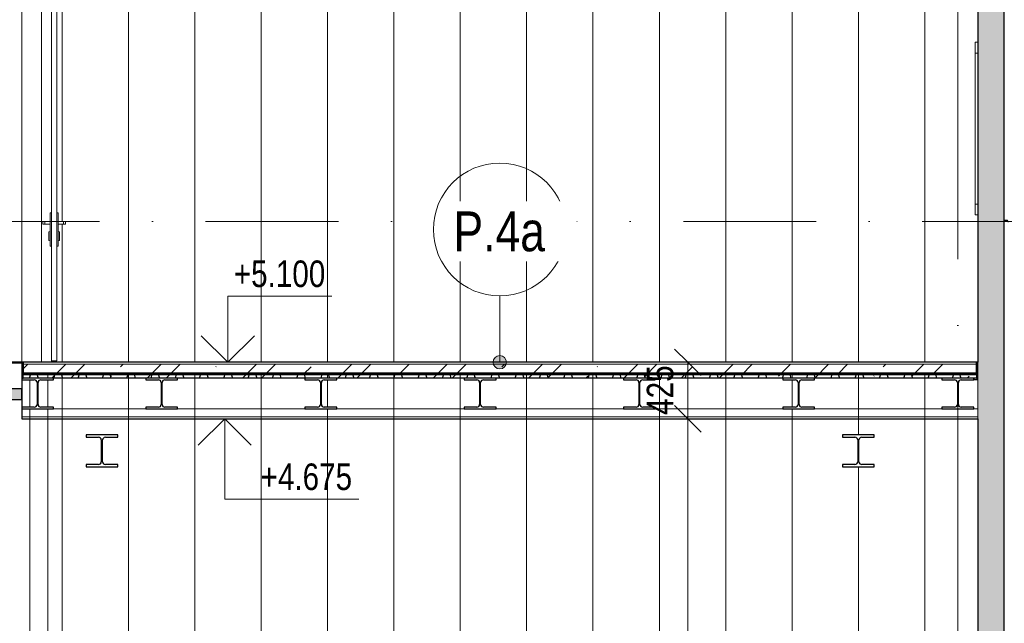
# Model space of a CAD drawing. Header units: millimetres. Extents: x 200776 to 378340, y -23587 to 19113.
# Tile 58 of 61: x 336261 to 343681, y 3134 to 7680. Entities that reach past the tile are written whole.
import ezdxf

# ---------------------------------------------------------------- set-up
doc = ezdxf.new("R2010")
doc.units = ezdxf.units.MM
for name, pattern in [('Dash', [635, 317.5, -317.5]), ('Čerchovaná 10mm', [1800, 1000, -400, 0, -400]), ('Čerchovaná 20mm', [3000, 2000, -500, 0, -500]), ('Čerchovaná 3mm', [500, 300, -100, 0, -100])]:
    doc.linetypes.add(name, pattern=pattern)
for name, color, linetype, lineweight in [('CA_DVERE18', 8, 'Continuous', 9), ('CA_DVERE25', 7, 'Continuous', 9), ('CA_DVERE_NEVHRA1', 3, 'Čerchovaná 3mm', 13), ('CA_KOTY', 3, 'Continuous', 9), ('CA_KOTY-100', 3, 'Continuous', 9), ('CA_OKNA18', 8, 'Dash', 9), ('CA_OKNA25', 7, 'Continuous', 13), ('CA_OSY', 5, 'Continuous', 9), ('CA_PODLAHA', 1, 'Continuous', 25), ('CA_PODLAHA25', 7, 'Continuous', 13), ('CA_POHHRA25', 7, 'Continuous', 13), ('CA_REZY', 1, 'Continuous', 25), ('CA_SRAFY', 9, 'Continuous', 25), ('CA_ZARIZPRED', 8, 'Continuous', 13), ('Popisky podlahy', 250, 'Continuous', 9)]:
    doc.layers.add(name, color=color, linetype=linetype, lineweight=lineweight)
doc.styles.add('Arial_1', font='arial.ttf', dxfattribs={"width": 0.8, "height": 300})
doc.styles.add('Arial_2', font='arial.ttf', dxfattribs={"width": 0.8, "height": 200})
doc.dimstyles.new('HP_Přímá_-_2_mm_Ariel_1-100', dxfattribs={"dimscale": 304.8, "dimtxt": 204.05188, "dimasz": 0.656168, "dimexe": 0.328084, "dimexo": 0.0625, "dimgap": 0.164042, "dimtad": 1, "dimdec": 0, "dimzin": 0, "dimdsep": 46, "dimtxsty": 'Arial_2', "dimblk1": 'OBLIQUE', "dimblk2": 'OBLIQUE', "dimsah": 1, "dimcen": 0.09, "dimazin": 0, "dimtfac": 1, "dimtdec": 4, "dimtix": 1, "dimtmove": 0, "dimatfit": 3, "dimfxl": 0.984252, "dimfxlon": 1, "dimtvp": 1, "dimtolj": 1, "dimtzin": 0, "dimarcsym": 2})

# ---------------------------------------------------------------- blocks, each defined once
blk = doc.blocks.new('CZ-Dveře_otočné_dvoukřídlé_OCZ - CZ-Dveře_otočné_dvoukřídlé_1_75x2_7-2529270-Řez 3 - vestavek V9')
at = {"layer": 'CA_DVERE18'}
for p, q in [((63290, 6140), (63290, 6160)), ((63290, 6160), (63305, 6160)), ((63305, 6160), (63305, 6140)), ((63345, 6160), (63305, 6160)), ((63345, 5975), (63345, 6225)), ((63345, 6225), (63355, 6225)), ((63395, 6225), (63405, 6225)), ((63405, 6225), (63405, 5975)), ((63445, 6160), (63405, 6160)), ((63445, 6140), (63445, 6160)), ((63445, 6160), (63460, 6160)), ((63460, 6160), (63460, 6140)), ((63305, 6140), (63290, 6140)), ((63305, 6140), (63345, 6140)), ((63345, 6085), (63335, 6082)), ((63405, 6140), (63445, 6140)), ((63415, 6082), (63405, 6085)), ((63460, 6140), (63445, 6140)), ((63335, 6018), (63335, 6082)), ((63345, 6015), (63335, 6018)), ((63415, 6018), (63405, 6015)), ((63415, 6082), (63415, 6018)), ((63355, 5975), (63345, 5975)), ((63405, 5975), (63395, 5975))]:
    blk.add_line(p, q, dxfattribs=at)
at = {"layer": 'CA_DVERE25', "lineweight": 25}
for p, q in [((63380, 7880), (63280, 7880)), ((63280, 7880), (63280, 7800)), ((63380, 7815), (63380, 7880)), ((63280, 7800), (63355, 7800)), ((63355, 7800), (63355, 7815)), ((63355, 7815), (63380, 7815))]:
    blk.add_line(p, q, dxfattribs=at)
at = {"layer": 'CA_DVERE25'}
for p, q in [((63280, 7800), (63280, 5100)), ((63380, 7815), (63355, 7815)), ((63355, 7815), (63355, 5110)), ((63395, 7830), (63380, 7830)), ((63380, 7830), (63380, 7815)), ((63395, 5110), (63395, 7830)), ((63355, 5110), (63395, 5110)), ((63355, 5110), (63355, 5100)), ((63380, 5100), (63380, 5110))]:
    blk.add_line(p, q, dxfattribs=at)
blk = doc.blocks.new('HP_1x1 - 1500x1500-2416460-Řez 3 - vestavek V9')
at = {"layer": 'CA_OKNA18', "linetype": 'Continuous'}
for p, q in [((70535, 6170), (70560, 6170)), ((70560, 6170), (70565.1, 6155.9))]:
    blk.add_line(p, q, dxfattribs=at)
at = {"layer": 'CA_OKNA25'}
for p, q in [((70335, 7510), (70316.7, 7510)), ((70316.7, 6210), (70316.7, 7510)), ((70335, 7428), (70316.7, 7428)), ((70316.7, 6290), (70335, 6290)), ((70335, 6210), (70316.7, 6210)), ((70560, 6170), (70535, 6170)), ((70535, 6168), (70558.6, 6168)), ((70558.6, 6168), (70563, 6155.9)), ((70565.1, 6155.9), (70560, 6170)), ((70563, 6155.9), (70565.1, 6155.9))]:
    blk.add_line(p, q, dxfattribs=at)
blk = doc.blocks.new('ocelová kce final - 11542_003_OK-HALA_TaO-2_ET_AciS_2025-05-29_upr_dwg-2597525-Řez 3 - vestavek V9')
at = {"layer": 'CA_REZY'}
for p, q in [((63130, 5100), (61030, 5100)), ((61030, 5095), (63130, 5095)), ((63130, 5095), (63130, 5100)), ((63130, 5100), (63130, 4980)), ((63140, 5100), (63130, 5100)), ((70325, 5100), (63140, 5100)), ((63140, 5100), (63140, 5019)), ((63140, 4980), (63140, 5100)), ((70325, 5019), (70325, 5100)), ((70335, 5100), (70325, 5100)), ((70325, 5100), (70325, 4980)), ((70335, 4980), (70335, 5100)), ((63370, 4980), (63130, 4980)), ((63130, 4980), (63130, 4968)), ((63130, 4980), (63140, 4980)), ((63140, 5019), (70325, 5019)), ((70325, 5019), (63140, 5019)), ((63140, 5019), (63140, 5008.8)), ((63140, 5008.8), (70325, 5008.8)), ((70325, 5008.8), (63140, 5008.8)), ((63140, 5008.8), (63140, 5007)), ((63140, 5007), (70325, 5007)), ((63370, 4968), (63370, 4980)), ((64305, 4980), (64065, 4980)), ((64065, 4980), (64065, 4968)), ((64305, 4968), (64305, 4980)), ((65505, 4980), (65265, 4980)), ((65265, 4980), (65265, 4968)), ((65505, 4968), (65505, 4980)), ((66705, 4980), (66465, 4980)), ((66465, 4980), (66465, 4968)), ((66705, 4968), (66705, 4980)), ((67905, 4980), (67665, 4980)), ((67665, 4980), (67665, 4968)), ((67905, 4968), (67905, 4980)), ((69105, 4980), (68865, 4980)), ((68865, 4980), (68865, 4968)), ((69105, 4968), (69105, 4980)), ((70305, 4980), (70065, 4980)), ((70065, 4980), (70065, 4968)), ((70305, 4968), (70305, 4980)), ((70335, 4980), (70305, 4980)), ((70305, 4980), (70305, 4970)), ((70325, 5008.8), (70325, 5019)), ((70325, 5007), (70325, 5008.8)), ((70325, 4980), (70335, 4980)), ((70335, 4970), (70335, 4980)), ((63130, 4968), (63225.3, 4968)), ((63246.3, 4947), (63246.3, 4783)), ((63253.8, 4783), (63253.8, 4947)), ((63274.8, 4968), (63370, 4968)), ((64065, 4968), (64160.3, 4968)), ((64181.3, 4947), (64181.3, 4783)), ((64188.8, 4783), (64188.8, 4947)), ((64209.8, 4968), (64305, 4968)), ((65265, 4968), (65360.3, 4968)), ((65381.3, 4947), (65381.3, 4783)), ((65388.8, 4783), (65388.8, 4947)), ((65409.8, 4968), (65505, 4968)), ((66465, 4968), (66560.3, 4968)), ((66581.3, 4947), (66581.3, 4783)), ((66588.8, 4783), (66588.8, 4947)), ((66609.8, 4968), (66705, 4968)), ((67665, 4968), (67760.3, 4968)), ((67781.3, 4947), (67781.3, 4783)), ((67788.8, 4783), (67788.8, 4947)), ((67809.8, 4968), (67905, 4968)), ((68865, 4968), (68960.3, 4968)), ((68981.3, 4947), (68981.3, 4783)), ((68988.8, 4783), (68988.8, 4947)), ((69009.8, 4968), (69105, 4968)), ((70065, 4968), (70160.3, 4968)), ((70181.3, 4947), (70181.3, 4783)), ((70188.8, 4783), (70188.8, 4947)), ((70209.8, 4968), (70305, 4968)), ((70305, 4970), (70335, 4970)), ((63225.3, 4762), (63130, 4762)), ((63130, 4762), (63130, 4750)), ((63130, 4750), (63370, 4750)), ((63370, 4762), (63274.8, 4762)), ((63370, 4750), (63370, 4762)), ((64160.3, 4762), (64065, 4762)), ((64065, 4762), (64065, 4750)), ((64065, 4750), (64305, 4750)), ((64305, 4762), (64209.8, 4762)), ((64305, 4750), (64305, 4762)), ((65360.3, 4762), (65265, 4762)), ((65265, 4762), (65265, 4750)), ((65265, 4750), (65505, 4750)), ((65505, 4762), (65409.8, 4762)), ((65505, 4750), (65505, 4762)), ((66560.3, 4762), (66465, 4762)), ((66465, 4762), (66465, 4750)), ((66465, 4750), (66705, 4750)), ((66705, 4762), (66609.8, 4762)), ((66705, 4750), (66705, 4762)), ((67760.3, 4762), (67665, 4762)), ((67665, 4762), (67665, 4750)), ((67665, 4750), (67905, 4750)), ((67905, 4762), (67809.8, 4762)), ((67905, 4750), (67905, 4762)), ((68960.3, 4762), (68865, 4762)), ((68865, 4762), (68865, 4750)), ((68865, 4750), (69105, 4750)), ((69105, 4762), (69009.8, 4762)), ((69105, 4750), (69105, 4762)), ((70160.3, 4762), (70065, 4762)), ((70065, 4762), (70065, 4750)), ((70065, 4750), (70305, 4750)), ((70305, 4762), (70209.8, 4762)), ((70305, 4750), (70305, 4762)), ((63855, 4553), (63615, 4553)), ((63615, 4553), (63615, 4536)), ((63615, 4536), (63709, 4536)), ((63761, 4536), (63855, 4536)), ((63855, 4536), (63855, 4553)), ((69555, 4553), (69315, 4553)), ((69315, 4553), (69315, 4536)), ((69315, 4536), (69409, 4536)), ((69461, 4536), (69555, 4536)), ((69555, 4536), (69555, 4553)), ((63730, 4515), (63730, 4351)), ((63740, 4351), (63740, 4515)), ((69430, 4515), (69430, 4351)), ((69440, 4351), (69440, 4515)), ((63615, 4330), (63615, 4313)), ((63709, 4330), (63615, 4330)), ((63615, 4313), (63855, 4313)), ((63855, 4330), (63761, 4330)), ((63855, 4313), (63855, 4330)), ((69315, 4330), (69315, 4313)), ((69409, 4330), (69315, 4330)), ((69315, 4313), (69555, 4313)), ((69555, 4330), (69461, 4330)), ((69555, 4313), (69555, 4330))]:
    blk.add_line(p, q, dxfattribs=at)
for centre, start, end in [((63225.3, 4947), 0, 90), ((63274.8, 4947), 90, 180), ((64160.3, 4947), 0, 90), ((64209.8, 4947), 90, 180), ((65360.3, 4947), 0, 90), ((65409.8, 4947), 90, 180), ((66560.3, 4947), 0, 90), ((66609.8, 4947), 90, 180), ((67760.3, 4947), 0, 90), ((67809.8, 4947), 90, 180), ((68960.3, 4947), 0, 90), ((69009.8, 4947), 90, 180), ((70160.3, 4947), 0, 90), ((70209.8, 4947), 90, 180), ((63225.3, 4783), 270, 0), ((63274.8, 4783), 180, 270), ((64160.3, 4783), 270, 0), ((64209.8, 4783), 180, 270), ((65360.3, 4783), 270, 0), ((65409.8, 4783), 180, 270), ((66560.3, 4783), 270, 0), ((66609.8, 4783), 180, 270), ((67760.3, 4783), 270, 0), ((67809.8, 4783), 180, 270), ((68960.3, 4783), 270, 0), ((69009.8, 4783), 180, 270), ((70160.3, 4783), 270, 0), ((70209.8, 4783), 180, 270), ((63709, 4515), 0, 90), ((63761, 4515), 90, 180), ((69409, 4515), 0, 90), ((69461, 4515), 90, 180), ((63709, 4351), 270, 0), ((63761, 4351), 180, 270), ((69409, 4351), 270, 0), ((69461, 4351), 180, 270)]:
    blk.add_arc(centre, 21, start, end, dxfattribs=at)
blk = doc.blocks.new('ocelová kce final - ocelová kce final-2597615-Řez 3 - vestavek V9')
blk.add_blockref('ocelová kce final - 11542_003_OK-HALA_TaO-2_ET_AciS_2025-05-29_upr_dwg-2597525-Řez 3 - vestavek V9', (0, 0))
blk = doc.blocks.new('Popisek podlahy - Popisek podlahy-1418391-Řez 3 - vestavek V9')
at = {"layer": 'Popisky podlahy'}
blk.add_circle((66732.8, 6100), 500, dxfattribs=at)
blk = doc.blocks.new('DIMBLOCK27-Řez 3 - vestavek V9')
at = {"layer": 'CA_KOTY-100'}
for p, q in [((341295.9, 5100), (341195.9, 5200)), ((341295.9, 5100), (341195.9, 5100)), ((341295.9, 5100), (341295.9, 4675)), ((341295.9, 5100), (341395.9, 5000)), ((341295.9, 5100), (341595.9, 5100)), ((341295.9, 4675), (341195.9, 4775)), ((341295.9, 4675), (341195.9, 4675)), ((341295.9, 4675), (341395.9, 4575)), ((341295.9, 4675), (341595.9, 4675))]:
    blk.add_line(p, q, dxfattribs=at)
at = {"layer": 'CA_KOTY-100', "color": 0, "insert": (340986.3, 4703.9), "char_height": 200, "width": 440.752, "attachment_point": 1, "rotation": 90, "line_spacing_factor": 0.941778, "style": 'Arial_2'}
blk.add_mtext('425', dxfattribs=at)
blk = doc.blocks.new('_Oblique')
at = {"color": 0, "linetype": 'ByBlock', "lineweight": -2}
blk.add_line((-0.5, -0.5), (0.5, 0.5), dxfattribs=at)
blk = doc.blocks.new('DIMBLOCK28-Řez 3 - vestavek V9')
at = {"layer": 'CA_KOTY-100'}
for p, q in [((341295.9, 4675), (341195.9, 4775)), ((341295.9, 4675), (341195.9, 4675)), ((341295.9, 4675), (341295.9, 0)), ((341295.9, 4675), (341395.9, 4575)), ((341295.9, 4675), (341595.9, 4675)), ((341295.9, 0), (341195.9, 100)), ((341295.9, 0), (341195.9, 0)), ((341295.9, 0), (341395.9, -100)), ((341295.9, 0), (341595.9, 0))]:
    blk.add_line(p, q, dxfattribs=at)
at = {"layer": 'CA_KOTY-100', "color": 0, "insert": (340986.3, 2092.6), "char_height": 200, "width": 587.669, "attachment_point": 1, "rotation": 90, "line_spacing_factor": 0.941778, "style": 'Arial_2'}
blk.add_mtext('4675', dxfattribs=at)

msp = doc.modelspace()

# ---------------------------------------------------------------- hatches: boundary and pattern name
at = {"layer": 'CA_POHHRA25', "lineweight": 9}
h = msp.add_hatch(dxfattribs=at)
h.set_pattern_fill('FP_36', color=256, style=0, pattern_type=2)
h.set_pattern_definition([(90, (314835.4, 0), (-500, 3e-14), [])])
h.paths.add_polyline_path([(336473.8, 1500), (336473.8, 4750), (336275.5, 4750), (336275.5, 4762), (336370.8, 4762), (336381.3, 4764.8), (336389, 4772.5), (336391.8, 4783), (336391.8, 4947), (336389, 4957.5), (336381.3, 4965.2), (336370.8, 4968), (336275.5, 4968), (336275.5, 5095), (336235.5, 5095), (336235.5, 4980), (336245.5, 4980), (336245.5, 4968), (336150.3, 4968), (336139.8, 4965.2), (336132.1, 4957.5), (336129.3, 4947), (336129.3, 4783), (336132.1, 4772.5), (336139.8, 4764.8), (336150.3, 4762), (336245.5, 4762), (336245.5, 4750), (336005.5, 4750), (336005.5, 4762), (336100.8, 4762), (336111.3, 4764.8), (336119, 4772.5), (336121.8, 4783), (336121.8, 4947), (336119, 4957.5), (336111.3, 4965.2), (336100.8, 4968), (336005.5, 4968), (336005.5, 4980), (336230.5, 4980), (336230.5, 5095), (335975.5, 5095), (335975.5, 4915), (335900.5, 4915), (335900.5, 4925.5), (335958, 4925.5), (335966.5, 4929), (335970, 4937.5), (335970, 5072.5), (335966.5, 5081), (335958, 5084.5), (335900.5, 5084.5), (335900.5, 5095), (335375.5, 5095), (335375.5, 5086), (335313.5, 5086), (335302.9, 5081.6), (335298.5, 5071), (335298.5, 4967), (335302.9, 4956.4), (335313.5, 4952), (335375.5, 4952), (335375.5, 4943), (335215.5, 4943), (335215.5, 4952), (335277.5, 4952), (335288.1, 4956.4), (335292.5, 4967), (335292.5, 5071), (335288.1, 5081.6), (335277.5, 5086), (335215.5, 5086), (335215.5, 5095), (334250.5, 5095), (334250.5, 5084.5), (334193, 5084.5), (334184.6, 5081), (334181, 5072.5), (334181, 4937.5), (334184.6, 4929), (334193, 4925.5), (334250.5, 4925.5), (334250.5, 4915), (334175.5, 4915), (334175.5, 5100), (336275.5, 5100), (336275.5, 14183.9), (329419.2, 14869.5), (329419.2, 1500), (332030.6, 1500), (332030.6, 2300), (331512.6, 2300), (331512.6, 3250), (332145.6, 3250), (332145.6, 4900), (332225.6, 4900), (332225.6, 4738), (332229.1, 4746.5), (332237.5, 4750), (332313.5, 4750), (332322, 4746.5), (332325.5, 4738), (332325.5, 4662), (332322, 4653.5), (332313.5, 4650), (332237.5, 4650), (332229.1, 4653.5), (332225.6, 4662), (332225.6, 1500), (336473.4, 1500)])
h.paths.add_polyline_path([(334037.5, 4650), (334029.1, 4653.5), (334025.5, 4662), (334025.5, 4738), (334029.1, 4746.5), (334037.5, 4750), (334113.5, 4750), (334122, 4746.5), (334125.5, 4738), (334125.5, 4662), (334122, 4653.5), (334113.5, 4650)])
h.paths.add_polyline_path([(335887.5, 4650), (335879.1, 4653.5), (335875.5, 4662), (335875.5, 4738), (335879.1, 4746.5), (335887.5, 4750), (335963.5, 4750), (335972, 4746.5), (335975.5, 4738), (335975.5, 4662), (335972, 4653.5), (335963.5, 4650)])
h.paths.add_polyline_path([(334113.5, 4656), (334117.8, 4657.8), (334119.5, 4662), (334119.5, 4738), (334117.8, 4742.2), (334113.5, 4744), (334037.5, 4744), (334033.3, 4742.2), (334031.5, 4738), (334031.5, 4662), (334033.3, 4657.8), (334037.5, 4656)])
h.paths.add_polyline_path([(335963.5, 4656), (335967.8, 4657.8), (335969.5, 4662), (335969.5, 4738), (335967.8, 4742.2), (335963.5, 4744), (335887.5, 4744), (335883.3, 4742.2), (335881.5, 4738), (335881.5, 4662), (335883.3, 4657.8), (335887.5, 4656)])
h.paths.add_polyline_path([(332313.5, 4656), (332317.8, 4657.8), (332319.5, 4662), (332319.5, 4738), (332317.8, 4742.2), (332313.5, 4744), (332237.5, 4744), (332233.3, 4742.2), (332231.5, 4738), (332231.5, 4662), (332233.3, 4657.8), (332237.5, 4656)])
h.paths.add_polyline_path([(336461.1, 4762), (336473.8, 4762), (336473.8, 4968), (336418.5, 4967.5), (336409.8, 4965.2), (336402.1, 4957.5), (336399.3, 4947), (336399.3, 4783), (336402.1, 4772.5), (336409.8, 4764.8), (336421.7, 4762)])
h.paths.add_polyline_path([(336285.5, 4980), (336473.8, 4980), (336473.8, 5007), (336285.5, 5007)])
h.paths.add_polyline_path([(334181.5, 5110), (334175.5, 5110), (334175.5, 5210), (334181.5, 5210)])
h.paths.add_polyline_path([(334153.3, 5684), (334141.4, 5690.1), (334137.3, 5700), (334143.4, 5711.9), (334153.3, 5716), (334164.6, 5711.3), (334169.3, 5700), (334163.2, 5688.1)])
h.paths.add_polyline_path([(334153.3, 5686), (334163.2, 5690.1), (334167.3, 5700), (334163.2, 5709.9), (334153.3, 5714), (334143.4, 5709.9), (334139.3, 5700), (334143.4, 5690.1), (334146.8, 5688.7)])
h.paths.add_polyline_path([(334153.3, 6177.7), (334139.6, 6182.8), (334132.1, 6193.1), (334132.1, 6206.9), (334140.2, 6218), (334153.3, 6222.2), (334167, 6217.2), (334174.5, 6206.9), (334174.5, 6193.1), (334166.4, 6182), (334162.2, 6180.6)])
h.paths.add_polyline_path([(334153.3, 6180.6), (334167, 6186.3), (334172.6, 6200), (334166.4, 6213.9), (334153.3, 6219.3), (334139.6, 6213.7), (334133.9, 6200), (334140.2, 6186.1), (334150, 6182)])
h.paths.add_polyline_path([(336425.5, 7880), (336473.8, 7880), (336473.8, 14164), (336425.5, 14168.9), (336425.5, 8259.6)])
h.paths.add_polyline_path([(335040, 9100), (334925.5, 9100), (334925.5, 9132), (335040, 9132), (335053.5, 9135.6), (335063.4, 9145.5), (335067, 9159), (335067, 9741), (335063.4, 9754.5), (335053.5, 9764.4), (335040, 9768), (334925.5, 9768), (334925.5, 9793), (334922.9, 9786.6), (334916.5, 9784), (334759.5, 9784), (334746.8, 9778.7), (334741.5, 9766), (334741.5, 9609), (334738.9, 9602.6), (334732.5, 9600), (334725.5, 9600), (334725.5, 9800), (335040.5, 9800), (335040.5, 9870), (335110.5, 9870), (335111, 9800), (335335.5, 9800), (335335.5, 9805), (336260.5, 9805), (336260.5, 9680), (336200.5, 9680), (336200.5, 9688), (336243.5, 9688), (336252, 9691.5), (336255.5, 9700), (336255.5, 9780), (336252, 9788.5), (336243.5, 9792), (336200.5, 9792), (336200.5, 9800), (335425.5, 9800), (335425.5, 9600), (335418.5, 9600), (335412.2, 9602.6), (335409.5, 9609), (335409.5, 9766), (335404.3, 9778.7), (335391.5, 9784), (335234.5, 9784), (335228.2, 9786.6), (335225.5, 9793), (335225.5, 9768), (335111, 9768), (335097.5, 9764.4), (335087.7, 9754.5), (335084, 9741), (335084, 9159), (335087.7, 9145.5), (335097.5, 9135.6), (335111, 9132), (335225.5, 9132), (335225.5, 9100), (335067, 9100)])
h.paths.add_polyline_path([(336158.5, 12854.5), (336088.8, 12855.3), (336085.1, 12857.6), (336081.7, 12862.5), (336080.5, 12868.6), (336080.8, 12949.7), (336083.2, 12955.4), (336087.3, 12959.4), (336092.5, 12960.8), (336162.3, 12960), (336166, 12957.7), (336169.4, 12952.7), (336170.5, 12946.6), (336170.2, 12865.5), (336167.9, 12859.8), (336163.7, 12855.9), (336159.9, 12854.7)])
h.paths.add_polyline_path([(336092.5, 12861.6), (336161.1, 12862.3), (336163.9, 12865.6), (336164.5, 12868.6), (336163.9, 12949.7), (336161.1, 12953), (336158.5, 12953.7), (336089.9, 12953), (336087.1, 12949.7), (336086.5, 12946.6), (336087.2, 12865.5), (336089.9, 12862.3), (336091.2, 12861.7)])
h.paths.add_polyline_path([(333283.5, 12964.3), (333213.8, 12965.2), (333210.1, 12967.6), (333206.7, 12972.7), (333205.5, 12979.2), (333205.8, 13064.1), (333208.2, 13070.1), (333212.3, 13074.2), (333217.5, 13075.6), (333287.3, 13074.8), (333291, 13072.4), (333294.4, 13067.2), (333295.5, 13060.8), (333295.2, 12975.9), (333292.9, 12969.9), (333288.7, 12965.8), (333284.9, 12964.5)])
h.paths.add_polyline_path([(333217.5, 12971.7), (333286.1, 12972.5), (333288.9, 12975.9), (333289.5, 12979.2), (333288.9, 13064.1), (333286.1, 13067.5), (333283.5, 13068.2), (333214.9, 13067.5), (333212.1, 13064), (333211.5, 13060.8), (333212.2, 12975.9), (333214.9, 12972.5), (333216.2, 12971.9)])
h.paths.add_polyline_path([(330346.6, 13073.9), (330339.8, 13074.8), (330336.1, 13077.3), (330332.7, 13082.7), (330331.5, 13089.5), (330331.8, 13178.6), (330334.2, 13184.9), (330338.3, 13189.2), (330343.5, 13190.7), (330413.3, 13189.8), (330417, 13187.3), (330420.4, 13181.9), (330421.5, 13175.1), (330421.2, 13086), (330418.9, 13079.8), (330414.7, 13075.4), (330409.5, 13073.9)])
h.paths.add_polyline_path([(330409.5, 13081.7), (330413.3, 13083.4), (330415.4, 13087.7), (330415.5, 13089.5), (330414.9, 13178.6), (330412.1, 13182.2), (330409.5, 13182.9), (330340.9, 13182.2), (330338.1, 13178.5), (330337.5, 13175.1), (330338.2, 13086), (330340.9, 13082.5), (330343.5, 13081.7), (330346.6, 13081.7)])
h.paths.add_polyline_path([(336215.1, 14001.5), (336036, 14019.5), (336036.9, 14028.9), (336108.6, 14021.7), (336119.6, 14025.1), (336125, 14035.2), (336137.1, 14156.6), (336133.8, 14167.6), (336123.7, 14173), (336052.1, 14180.2), (336053, 14189.6), (336232.1, 14171.7), (336231.2, 14162.2), (336159.5, 14169.4), (336148.5, 14166.1), (336143.1, 14156), (336131, 14034.6), (336134.3, 14023.6), (336144.4, 14018.2), (336216, 14011)])
h.paths.add_polyline_path([(335099, 14154.1), (335095.7, 14154.2), (334997.8, 14165.1), (334993.1, 14168), (334989.9, 14172.2), (334989.1, 14176.9), (334996.3, 14244.9), (334999.2, 14248.9), (335005.7, 14252.2), (335011.2, 14252.9), (335013.5, 14252.9), (335111.3, 14242), (335116, 14239.1), (335119.2, 14234.8), (335120, 14230.1), (335112.9, 14162.2), (335110, 14158.1), (335103.4, 14154.8), (335099.5, 14154.2)])
h.paths.add_polyline_path([(335097.9, 14160.1), (335102.3, 14161.3), (335104.9, 14164.1), (335105.9, 14172.2), (335111.3, 14233.3), (335108.6, 14236.3), (335104.1, 14237.8), (335008.2, 14246.3), (335004.8, 14244), (335004, 14241.7), (334997.8, 14173.7), (335000.6, 14170.7), (335005.1, 14169.3), (335096.3, 14160.2)])
h.paths.add_polyline_path([(333340.1, 14289), (333161, 14307), (333161.9, 14316.4), (333233.6, 14309.2), (333244.6, 14312.6), (333250, 14322.7), (333262.1, 14444.1), (333258.8, 14455.1), (333248.7, 14460.5), (333177.1, 14467.7), (333178, 14477.1), (333357.1, 14459.2), (333356.2, 14449.7), (333284.5, 14456.9), (333273.5, 14453.6), (333268.1, 14443.5), (333256, 14322.1), (333259.3, 14311.1), (333269.4, 14305.7), (333341, 14298.5)])
h.paths.add_polyline_path([(330466.1, 14576.4), (330287, 14594.4), (330287.9, 14603.8), (330359.6, 14596.6), (330370.6, 14600), (330376, 14610.1), (330388.1, 14731.5), (330384.8, 14742.5), (330374.7, 14747.9), (330303.1, 14755.1), (330304, 14764.5), (330483.1, 14746.6), (330482.2, 14737.1), (330410.5, 14744.3), (330399.5, 14741), (330394.1, 14730.9), (330382, 14609.5), (330385.3, 14598.5), (330395.4, 14593.1), (330467, 14585.9)])
h = msp.add_hatch(dxfattribs=at)
h.set_pattern_fill('FP_47', color=256, style=0, pattern_type=2)
h.set_pattern_definition([(90, (343580.54, 0), (-500, 3e-14), [])])
h.paths.add_polyline_path([(343480.5, 400), (343480.5, 4970), (343450.5, 4970), (343450.5, 4968), (343355.3, 4968), (343344.8, 4965.2), (343337.1, 4957.5), (343334.3, 4947), (343334.3, 4783), (343337.1, 4772.5), (343344.8, 4764.8), (343355.3, 4762), (343450.5, 4762), (343450.5, 4750), (343210.5, 4750), (343210.5, 4762), (343305.8, 4762), (343316.3, 4764.8), (343324, 4772.5), (343326.8, 4783), (343326.8, 4947), (343324, 4957.5), (343316.3, 4965.2), (343305.8, 4968), (343210.5, 4968), (343210.5, 4980), (343470.5, 4980), (343470.5, 5007), (336473.8, 5007), (336473.8, 4980), (336515.5, 4980), (336515.5, 4968), (336473.8, 4968), (336473.8, 4762), (336515.5, 4762), (336515.5, 4750), (336473.8, 4750), (336473.8, 1500), (343476.4, 1500), (343476.4, 400)])
h.paths.add_polyline_path([(337000.5, 4313), (336760.5, 4313), (336760.5, 4330), (336854.5, 4330), (336865, 4332.8), (336872.7, 4340.5), (336875.5, 4351), (336875.5, 4515), (336872.7, 4525.5), (336865, 4533.2), (336854.5, 4536), (336760.5, 4536), (336760.5, 4553), (337000.5, 4553), (337000.5, 4536), (336906.5, 4536), (336896, 4533.2), (336888.4, 4525.5), (336885.5, 4515), (336885.5, 4351), (336888.4, 4340.5), (336896, 4332.8), (336906.5, 4330), (337000.5, 4330)])
h.paths.add_polyline_path([(342460.5, 4313), (342460.5, 4330), (342554.5, 4330), (342565, 4332.8), (342572.7, 4340.5), (342575.5, 4351), (342575.5, 4515), (342572.7, 4525.5), (342565, 4533.2), (342554.5, 4536), (342460.5, 4536), (342460.5, 4553), (342700.5, 4553), (342700.5, 4536), (342606.5, 4536), (342596, 4533.2), (342588.4, 4525.5), (342585.5, 4515), (342585.5, 4351), (342588.4, 4340.5), (342596, 4332.8), (342606.5, 4330), (342700.5, 4330), (342700.5, 4313), (342554.5, 4313)])
h.paths.add_polyline_path([(340955.3, 4750), (340810.5, 4750), (340810.5, 4762), (340905.8, 4762), (340916.3, 4764.8), (340924, 4772.5), (340926.8, 4783), (340926.8, 4947), (340924, 4957.5), (340916.3, 4965.2), (340905.8, 4968), (340810.5, 4968), (340810.5, 4980), (341050.5, 4980), (341050.5, 4968), (340955.3, 4968), (340944.8, 4965.2), (340937.1, 4957.5), (340934.3, 4947), (340934.3, 4783), (340937.1, 4772.5), (340944.8, 4764.8), (340955.3, 4762), (341050.5, 4762), (341050.5, 4750)])
h.paths.add_polyline_path([(339850.5, 4750), (339610.5, 4750), (339610.5, 4762), (339705.8, 4762), (339716.3, 4764.8), (339724, 4772.5), (339726.8, 4783), (339726.8, 4947), (339724, 4957.5), (339716.3, 4965.2), (339705.8, 4968), (339610.5, 4968), (339610.5, 4980), (339850.5, 4980), (339850.5, 4968), (339755.3, 4968), (339744.8, 4965.2), (339737.1, 4957.5), (339734.3, 4947), (339734.3, 4783), (339737.1, 4772.5), (339744.8, 4764.8), (339755.3, 4762), (339850.5, 4762)])
h.paths.add_polyline_path([(338650.5, 4750), (338410.5, 4750), (338410.5, 4762), (338505.8, 4762), (338516.3, 4764.8), (338524, 4772.5), (338526.8, 4783), (338526.8, 4947), (338524, 4957.5), (338516.3, 4965.2), (338505.8, 4968), (338410.5, 4968), (338410.5, 4980), (338650.5, 4980), (338650.5, 4968), (338555.3, 4968), (338544.8, 4965.2), (338537.1, 4957.5), (338534.3, 4947), (338534.3, 4783), (338538.4, 4771.2), (338544.8, 4764.8), (338555.3, 4762), (338650.5, 4762)])
h.paths.add_polyline_path([(337210.5, 4750), (337210.5, 4762), (337305.8, 4762), (337316.3, 4764.8), (337324, 4772.5), (337326.8, 4783), (337326.8, 4947), (337324, 4957.5), (337316.3, 4965.2), (337305.8, 4968), (337210.5, 4968), (337210.5, 4980), (337450.5, 4980), (337450.5, 4968), (337355.3, 4968), (337344.8, 4965.2), (337337.1, 4957.5), (337334.3, 4947), (337334.3, 4783), (337337.1, 4772.5), (337344.8, 4764.8), (337355.3, 4762), (337450.5, 4762), (337450.5, 4750), (337305.8, 4750)])
h.paths.add_polyline_path([(342010.5, 4750), (342010.5, 4762), (342105.8, 4762), (342116.3, 4764.8), (342124, 4772.5), (342126.8, 4783), (342126.8, 4947), (342124, 4957.5), (342116.3, 4965.2), (342105.8, 4968), (342010.5, 4968), (342010.5, 4980), (342250.5, 4980), (342250.5, 4968), (342155.3, 4968), (342144.8, 4965.2), (342137.1, 4957.5), (342134.3, 4947), (342134.3, 4783), (342137.1, 4772.5), (342144.8, 4764.8), (342155.3, 4762), (342250.5, 4762), (342250.5, 4750), (342093.4, 4750)])
h.paths.add_polyline_path([(343098, 5100), (343480.5, 5100), (343480.5, 13367.3), (343474.5, 13367.3), (343473.5, 13430.9), (343470.9, 13432.2), (343380.5, 13441.7), (343380.4, 13447.3), (343364.5, 13448.9), (343353.5, 13445.6), (343348.1, 13435.5), (343336, 13314.1), (343339.3, 13303.1), (343349.4, 13297.7), (343421, 13290.5), (343420.1, 13281), (343241, 13299), (343241.9, 13308.4), (343313.6, 13301.2), (343324.6, 13304.6), (343330, 13314.7), (343342.1, 13436.1), (343338.8, 13447.1), (343328.7, 13452.5), (343257.1, 13459.7), (343258, 13469.1), (343437.1, 13451.2), (343437.1, 13441.6), (343473.5, 13437.2), (343478, 13435), (343480.5, 13428.3), (343480.5, 13463.4), (336473.8, 14164), (336473.8, 7880), (336525.5, 7880), (336525.5, 7830), (336540.5, 7830), (336540.5, 6225), (336550.5, 6225), (336550.5, 6160), (336605.5, 6160), (336605.5, 6140), (336550.5, 6140), (336550.5, 6085), (336560.5, 6082), (336560.5, 6018), (336550.5, 6015), (336550.5, 5975), (336540.5, 5975), (336540.5, 5110), (336525.5, 5110), (336525.5, 5100), (343020.8, 5100)])
h.paths.add_polyline_path([(342477.2, 13416.3), (342473.7, 13416.4), (342384.2, 13426.1), (342380.1, 13428.4), (342376.3, 13433), (342375.3, 13438.3), (342382.9, 13507.4), (342385.9, 13511.1), (342392.9, 13514.1), (342398.4, 13514.4), (342487.9, 13504.6), (342492, 13502.4), (342495.8, 13497.8), (342496.8, 13492.5), (342489.2, 13423.4), (342486.2, 13419.7), (342479.3, 13416.7), (342477.7, 13416.4)])
h.paths.add_polyline_path([(342476.1, 13422.3), (342480.6, 13424), (342482.6, 13427.6), (342488.7, 13495.9), (342485.4, 13499), (342482.1, 13500), (342394.4, 13508.1), (342390.5, 13505.7), (342389.5, 13503.2), (342383.4, 13434.9), (342386.7, 13431.7), (342390, 13430.8), (342474.3, 13422.4)])
h.paths.add_polyline_path([(341015.1, 13521.5), (340836, 13539.5), (340836.9, 13548.9), (340908.6, 13541.7), (340919.6, 13545.1), (340925, 13555.2), (340937.1, 13676.6), (340933.8, 13687.6), (340923.7, 13693), (340852.1, 13700.2), (340853, 13709.6), (341032.1, 13691.7), (341031.2, 13682.2), (340959.5, 13689.4), (340948.5, 13686.1), (340943.1, 13676), (340931, 13554.6), (340934.3, 13543.6), (340944.4, 13538.2), (341016, 13531)])
h.paths.add_polyline_path([(338615.1, 13761.5), (338436, 13779.5), (338436.9, 13788.9), (338508.6, 13781.7), (338519.6, 13785.1), (338525, 13795.2), (338537.1, 13916.6), (338533.8, 13927.6), (338523.7, 13933), (338452.1, 13940.2), (338453, 13949.6), (338632.1, 13931.7), (338631.2, 13922.2), (338559.5, 13929.4), (338548.5, 13926.1), (338543.1, 13916), (338531, 13794.6), (338534.3, 13783.6), (338544.4, 13778.2), (338616, 13771)])
at = {"layer": 'CA_SRAFY', "lineweight": 9}
h = msp.add_hatch(dxfattribs=at)
h.set_pattern_fill('FP_43', color=256, angle=246.422, style=0, pattern_type=2)
h.set_pattern_definition([(156.422, (343675.685, 6903.837), (-97.17559, -5e-05), [16.779, -8.852, 44.162, -8.852, -27.382]), (156.422, (343675.685, 6903.837), (-97.17559, -5e-05), [-78.645, 16.779, -10.603]), (203.578, (343675.684, 6878.39), (0.0001, -42.41054), [16.779, -8.852, 44.162, -8.852, -27.382]), (203.578, (343675.684, 6878.39), (0.0001, -42.41054), [-78.645, 16.779, -10.603]), (90, (343675.68, 6878.39), (-97.175, 3e-13), [25.446, -16.964]), (90, (343588.23, 6899.6), (-97.175, 3e-13), [25.446, -16.964]), (180, (343660.306, 6871.68), (-1e-13, -42.411), [8.112, -89.063]), (180, (343611.717, 6892.884), (-1e-13, -42.411), [8.112, -89.063]), (180, (343660.305, 6910.55), (-1e-13, -42.411), [8.112, -89.063]), (180, (343611.718, 6931.755), (-1e-13, -42.411), [8.112, -89.063])])
h.paths.add_polyline_path([(343481.2, 300), (343680.5, 300), (343680.5, 13443.4), (343480.5, 13463.4), (343481.2, 400)])
h = msp.add_hatch(dxfattribs=at)
h.set_pattern_fill('FP_54', color=256, style=0, pattern_type=2)
h.set_pattern_definition([(45, (339103.94, 1115), (-359.21, 359.21), []), (45, (339247.63, 1115), (-359.21, 359.21), []), (45, (339535, 1115), (-215.526, 502.894), [203.2, -101.6, 3.353, -98.247])])
h.paths.add_polyline_path([(339620.4, 4980), (339629.6, 4980), (339641.6, 5020), (339681.6, 5020), (339693.6, 4980), (339812.6, 4980), (339824.6, 5020), (339864.6, 5020), (339876.6, 4980), (339995.6, 4980), (340007.6, 5020), (340047.6, 5020), (340059.6, 4980), (340178.6, 4980), (340190.6, 5020), (340230.6, 5020), (340242.6, 4980), (340361.6, 4980), (340373.6, 5020), (340413.6, 5020), (340425.6, 4980), (340544.6, 4980), (340556.6, 5020), (340596.6, 5020), (340608.6, 4980), (340727.6, 4980), (340739.6, 5020), (340779.6, 5020), (340791.6, 4980), (340910.6, 4980), (340922.6, 5020), (340962.6, 5020), (340974.6, 4980), (341093.6, 4980), (341105.6, 5020), (341145.6, 5020), (341157.6, 4980), (341276.6, 4980), (341288.6, 5020), (341328.6, 5020), (341340.6, 4980), (341459.6, 4980), (341471.6, 5020), (341511.6, 5020), (341523.6, 4980), (341642.6, 4980), (341654.6, 5020), (341694.6, 5020), (341706.6, 4980), (341825.6, 4980), (341837.6, 5020), (341877.6, 5020), (341889.6, 4980), (342008.6, 4980), (342020.6, 5020), (342060.6, 5020), (342072.6, 4980), (342191.6, 4980), (342203.6, 5020), (342243.6, 5020), (342255.6, 4980), (342374.6, 4980), (342386.6, 5020), (342426.6, 5020), (342438.6, 4980), (342557.6, 4980), (342569.6, 5020), (342609.6, 5020), (342621.6, 4980), (342740.6, 4980), (342752.6, 5020), (342792.6, 5020), (342804.6, 4980), (342923.6, 4980), (342935.6, 5020), (342975.6, 5020), (342987.6, 4980), (343106.6, 4980), (343118.6, 5020), (343158.6, 5020), (343170.6, 4980), (343289.6, 4980), (343301.6, 5020), (343341.6, 5020), (343353.6, 4980), (343472.6, 4980), (343480.5, 5007.7), (343480.5, 5085), (336276.1, 5085), (336276.1, 4980), (336335.6, 4980), (336347.6, 5020), (336387.6, 5020), (336399.6, 4980), (336518.6, 4980), (336530.6, 5020), (336570.6, 5020), (336582.6, 4980), (336701.6, 4980), (336713.6, 5020), (336753.6, 5020), (336765.6, 4980), (336884.6, 4980), (336896.6, 5020), (336936.6, 5020), (336948.6, 4980), (337067.6, 4980), (337079.6, 5020), (337119.6, 5020), (337131.6, 4980), (337250.6, 4980), (337262.6, 5020), (337302.6, 5020), (337314.6, 4980), (337433.6, 4980), (337445.6, 5020), (337485.6, 5020), (337497.6, 4980), (337616.6, 4980), (337628.6, 5020), (337668.6, 5020), (337680.6, 4980), (337799.6, 4980), (337811.6, 5020), (337851.6, 5020), (337863.6, 4980), (337982.6, 4980), (337994.6, 5020), (338034.6, 5020), (338046.6, 4980), (338165.6, 4980), (338177.6, 5020), (338217.6, 5020), (338229.6, 4980), (338348.6, 4980), (338360.6, 5020), (338400.6, 5020), (338412.6, 4980), (338531.6, 4980), (338543.6, 5020), (338583.6, 5020), (338595.6, 4980), (338714.6, 4980), (338726.6, 5020), (338766.6, 5020), (338778.6, 4980), (338897.6, 4980), (338909.6, 5020), (338949.6, 5020), (338961.6, 4980), (339080.6, 4980), (339092.6, 5020), (339132.6, 5020), (339144.6, 4980), (339263.6, 4980), (339275.6, 5020), (339315.6, 5020), (339327.6, 4980), (339446.6, 4980), (339458.6, 5020), (339498.6, 5020), (339510.6, 4980), (339570.1, 4980)])
h = msp.add_hatch(dxfattribs=at)
h.set_pattern_fill('FP_58', color=256, angle=-113.578, style=0, pattern_type=2)
h.set_pattern_definition([(246.422, (334137.505, 4888.96), (-0.0002, -220.727), [38.113, -20.106, 100.311, -20.106, -62.196]), (246.422, (334137.505, 4888.96), (-0.0002, -220.727), [-178.636, 38.113, -24.083]), (293.578, (334195.3, 4888.96), (96.332, 0.0005), [38.113, -20.106, 100.311, -20.106, -62.196]), (293.578, (334195.3, 4888.96), (96.332, 0.0005), [-178.636, 38.113, -24.083]), (180, (334195.3, 4888.96), (-7e-13, -220.726), [57.799, -38.532]), (180, (334147.14, 4690.3), (-7e-13, -220.726), [57.799, -38.532]), (270, (334210.55, 4854.03), (96.334, -3e-13), [18.426, -202.3]), (270, (334162.38, 4743.67), (96.334, -3e-13), [18.426, -202.3]), (270, (334122.26, 4854.03), (96.334, -3e-13), [18.426, -202.3]), (270, (334074.09, 4743.67), (96.334, -3e-13), [18.426, -202.3])])
h.paths.add_polyline_path([(336220, 4820), (336275.5, 4820), (336275.5, 4900), (332145.6, 4900), (332145.6, 4820), (335910.9, 4820)])
at = {"layer": 'Popisky podlahy'}
h = msp.add_hatch(color=7, dxfattribs=at)
edge = h.paths.add_edge_path()
edge.add_arc((339878.3, 5100), 50, 0, 360)

# ---------------------------------------------------------------- linework, layer by layer
at = {"layer": 'CA_KOTY'}
for p, q in [((337829, 5597.7), (338613.6, 5597.7)), ((337829, 5100), (337829, 5597.7)), ((337829, 5100), (337629, 5300)), ((337829, 5100), (338029, 5300)), ((337806, 4675), (337606, 4475)), ((337806, 4675), (338006, 4475)), ((337806, 4675), (337806, 4069)), ((337806, 4069), (338815.5, 4069))]:
    msp.add_line(p, q, dxfattribs=at)
at = {"layer": 'CA_OSY', "linetype": 'Čerchovaná 20mm'}
msp.add_line((343330.5, -6123.3), (343330.5, 17912.5), dxfattribs=at)
at = {"layer": 'CA_OSY', "linetype": 'Čerchovaná 10mm'}
msp.add_line((326861.3, 6160), (348330, 6160), dxfattribs=at)
at = {"layer": 'CA_PODLAHA'}
for p, q in [((343480.5, 5100), (336276.1, 5100)), ((336276.1, 5100), (336276.1, 4675)), ((343480.5, 4980), (336276.1, 4980)), ((336335.6, 4980), (336347.6, 5020)), ((336347.6, 5020), (336387.6, 5020)), ((336387.6, 5020), (336399.6, 4980)), ((336518.6, 4980), (336530.6, 5020)), ((336530.6, 5020), (336570.6, 5020)), ((336570.6, 5020), (336582.6, 4980)), ((336701.6, 4980), (336713.6, 5020)), ((336713.6, 5020), (336753.6, 5020)), ((336753.6, 5020), (336765.6, 4980)), ((336884.6, 4980), (336896.6, 5020)), ((336896.6, 5020), (336936.6, 5020)), ((336936.6, 5020), (336948.6, 4980)), ((337067.6, 4980), (337079.6, 5020)), ((337079.6, 5020), (337119.6, 5020)), ((337119.6, 5020), (337131.6, 4980)), ((337250.6, 4980), (337262.6, 5020)), ((337262.6, 5020), (337302.6, 5020)), ((337302.6, 5020), (337314.6, 4980)), ((337433.6, 4980), (337445.6, 5020)), ((337445.6, 5020), (337485.6, 5020)), ((337485.6, 5020), (337497.6, 4980)), ((337616.6, 4980), (337628.6, 5020)), ((337628.6, 5020), (337668.6, 5020)), ((337668.6, 5020), (337680.6, 4980)), ((337799.6, 4980), (337811.6, 5020)), ((337811.6, 5020), (337851.6, 5020)), ((337851.6, 5020), (337863.6, 4980)), ((337982.6, 4980), (337994.6, 5020)), ((337994.6, 5020), (338034.6, 5020)), ((338034.6, 5020), (338046.6, 4980)), ((338165.6, 4980), (338177.6, 5020)), ((338177.6, 5020), (338217.6, 5020)), ((338217.6, 5020), (338229.6, 4980)), ((338348.6, 4980), (338360.6, 5020)), ((338360.6, 5020), (338400.6, 5020)), ((338400.6, 5020), (338412.6, 4980)), ((338531.6, 4980), (338543.6, 5020)), ((338543.6, 5020), (338583.6, 5020)), ((338583.6, 5020), (338595.6, 4980)), ((338714.6, 4980), (338726.6, 5020)), ((338726.6, 5020), (338766.6, 5020)), ((338766.6, 5020), (338778.6, 4980)), ((338897.6, 4980), (338909.6, 5020)), ((338909.6, 5020), (338949.6, 5020)), ((338949.6, 5020), (338961.6, 4980)), ((339080.6, 4980), (339092.6, 5020)), ((339092.6, 5020), (339132.6, 5020)), ((339132.6, 5020), (339144.6, 4980)), ((339263.6, 4980), (339275.6, 5020)), ((339275.6, 5020), (339315.6, 5020)), ((339315.6, 5020), (339327.6, 4980)), ((339446.6, 4980), (339458.6, 5020)), ((339458.6, 5020), (339498.6, 5020)), ((339498.6, 5020), (339510.6, 4980)), ((339629.6, 4980), (339641.6, 5020)), ((339641.6, 5020), (339681.6, 5020)), ((339681.6, 5020), (339693.6, 4980)), ((339812.6, 4980), (339824.6, 5020)), ((339824.6, 5020), (339864.6, 5020)), ((339864.6, 5020), (339876.6, 4980)), ((339995.6, 4980), (340007.6, 5020)), ((340007.6, 5020), (340047.6, 5020)), ((340047.6, 5020), (340059.6, 4980)), ((340178.6, 4980), (340190.6, 5020)), ((340190.6, 5020), (340230.6, 5020)), ((340230.6, 5020), (340242.6, 4980)), ((340361.6, 4980), (340373.6, 5020)), ((340373.6, 5020), (340413.6, 5020)), ((340413.6, 5020), (340425.6, 4980)), ((340544.6, 4980), (340556.6, 5020)), ((340556.6, 5020), (340596.6, 5020)), ((340596.6, 5020), (340608.6, 4980)), ((340727.6, 4980), (340739.6, 5020)), ((340739.6, 5020), (340779.6, 5020)), ((340779.6, 5020), (340791.6, 4980)), ((340910.6, 4980), (340922.6, 5020)), ((340922.6, 5020), (340962.6, 5020)), ((340962.6, 5020), (340974.6, 4980)), ((341093.6, 4980), (341105.6, 5020)), ((341105.6, 5020), (341145.6, 5020)), ((341145.6, 5020), (341157.6, 4980)), ((341276.6, 4980), (341288.6, 5020)), ((341288.6, 5020), (341328.6, 5020)), ((341328.6, 5020), (341340.6, 4980)), ((341459.6, 4980), (341471.6, 5020)), ((341471.6, 5020), (341511.6, 5020)), ((341511.6, 5020), (341523.6, 4980)), ((341642.6, 4980), (341654.6, 5020)), ((341654.6, 5020), (341694.6, 5020)), ((341694.6, 5020), (341706.6, 4980)), ((341825.6, 4980), (341837.6, 5020)), ((341837.6, 5020), (341877.6, 5020)), ((341877.6, 5020), (341889.6, 4980)), ((342008.6, 4980), (342020.6, 5020)), ((342020.6, 5020), (342060.6, 5020)), ((342060.6, 5020), (342072.6, 4980)), ((342191.6, 4980), (342203.6, 5020)), ((342203.6, 5020), (342243.6, 5020)), ((342243.6, 5020), (342255.6, 4980)), ((342374.6, 4980), (342386.6, 5020)), ((342386.6, 5020), (342426.6, 5020)), ((342426.6, 5020), (342438.6, 4980)), ((342557.6, 4980), (342569.6, 5020)), ((342569.6, 5020), (342609.6, 5020)), ((342609.6, 5020), (342621.6, 4980)), ((342740.6, 4980), (342752.6, 5020)), ((342752.6, 5020), (342792.6, 5020)), ((342792.6, 5020), (342804.6, 4980)), ((342923.6, 4980), (342935.6, 5020)), ((342935.6, 5020), (342975.6, 5020)), ((342975.6, 5020), (342987.6, 4980)), ((343106.6, 4980), (343118.6, 5020)), ((343118.6, 5020), (343158.6, 5020)), ((343158.6, 5020), (343170.6, 4980)), ((343289.6, 4980), (343301.6, 5020)), ((343301.6, 5020), (343341.6, 5020)), ((343341.6, 5020), (343353.6, 4980)), ((343472.6, 4980), (343480.5, 5006.6)), ((336275.5, 4900), (332145.6, 4900)), ((336275.5, 4820), (336275.5, 4900)), ((332145.6, 4820), (336275.5, 4820)), ((336276.1, 4675), (343480.5, 4675))]:
    msp.add_line(p, q, dxfattribs=at)
at = {"layer": 'CA_PODLAHA25'}
for p, q in [((343480.5, 5085), (336276.1, 5085)), ((343480.5, 5006.6), (343480.5, 5100)), ((343480.5, 4750), (336276.1, 4750)), ((343480.5, 4690), (336276.1, 4690))]:
    msp.add_line(p, q, dxfattribs=at)
at = {"layer": 'CA_POHHRA25'}
for p, q in [((336275.5, 5100), (336275.5, 7850)), ((336473.8, 5007), (336473.8, 4980)), ((343480.5, 4675), (343480.5, 5006.6)), ((336473.8, 4968), (336473.8, 4762)), ((336473.8, 4750), (336473.8, 1500))]:
    msp.add_line(p, q, dxfattribs=at)
at = {"layer": 'CA_REZY'}
for p, q in [((343680.5, 300), (343680.5, 13860.6)), ((343480.5, 13463.4), (343480.5, 5100)), ((343480.5, 4675), (343480.5, 400))]:
    msp.add_line(p, q, dxfattribs=at)
at = {"layer": 'Popisky podlahy'}
msp.add_line((339878.3, 5100), (339878.3, 5600), dxfattribs=at)
msp.add_circle((339878.3, 5100), 50, dxfattribs=at)

# ---------------------------------------------------------------- block references
at = {"layer": 'CA_DVERE_NEVHRA1'}
msp.add_blockref('CZ-Dveře_otočné_dvoukřídlé_OCZ - CZ-Dveře_otočné_dvoukřídlé_1_75x2_7-2529270-Řez 3 - vestavek V9', (273145.5, 0), dxfattribs=at)
at = {"layer": 'CA_OKNA18', "linetype": 'Continuous'}
msp.add_blockref('HP_1x1 - 1500x1500-2416460-Řez 3 - vestavek V9', (273145.5, 0), dxfattribs=at)
at = {"layer": 'CA_ZARIZPRED'}
msp.add_blockref('ocelová kce final - ocelová kce final-2597615-Řez 3 - vestavek V9', (273145.5, 0), dxfattribs=at)
at = {"layer": 'Popisky podlahy'}
msp.add_blockref('Popisek podlahy - Popisek podlahy-1418391-Řez 3 - vestavek V9', (273145.5, 0), dxfattribs=at)

# ---------------------------------------------------------------- texts
at = {"layer": 'CA_KOTY', "char_height": 200, "width": 815.357, "attachment_point": 1, "line_spacing_factor": 0.941778, "style": 'Arial_2'}
for s, insert in [('+5.100', (337873.9, 5866.8)), ('+4.675', (338075.8, 4338.1))]:
    msp.add_mtext(s, dxfattribs=dict(at, insert=insert))

# ---------------------------------------------------------------- dimensions: what is measured, and where the dimension line sits
at = {"layer": 'CA_KOTY'}
for base, p1, p2, override, picture, middle in [((341295.9, 4675), (341595.9, 5100), (341595.9, 4675), {"dimpost": '<>', "dimfxl": 425}, 'DIMBLOCK27-Řez 3 - vestavek V9', (341143.8, 4887.5)), ((341295.9, 0), (341595.9, 4675), (341595.9, 0), {"dimpost": '<>', "dimfxl": 4675}, 'DIMBLOCK28-Řez 3 - vestavek V9', (341143.8, 2337.5))]:
    dim = msp.add_linear_dim(base=base, p1=p1, p2=p2, angle=90, dimstyle='HP_Přímá_-_2_mm_Ariel_1-100', override=override, dxfattribs=at)
    dim.commit()
    dim.dimension.update_dxf_attribs({"geometry": picture, "text_midpoint": middle})

# ---------------------------------------------------------------- next in the draw order: texts
at = {"layer": 'Popisky podlahy', "color": 7, "insert": (339529.4, 6236), "char_height": 300, "width": 852.995, "attachment_point": 1, "style": 'Arial_1', "bg_fill": 3, "box_fill_scale": 1.25, "bg_fill_color": 256, "bg_fill_true_color": 13158600, "bg_fill_transparency": 0}
msp.add_mtext('P.4a', dxfattribs=at)

doc.saveas('drawing.dxf')
